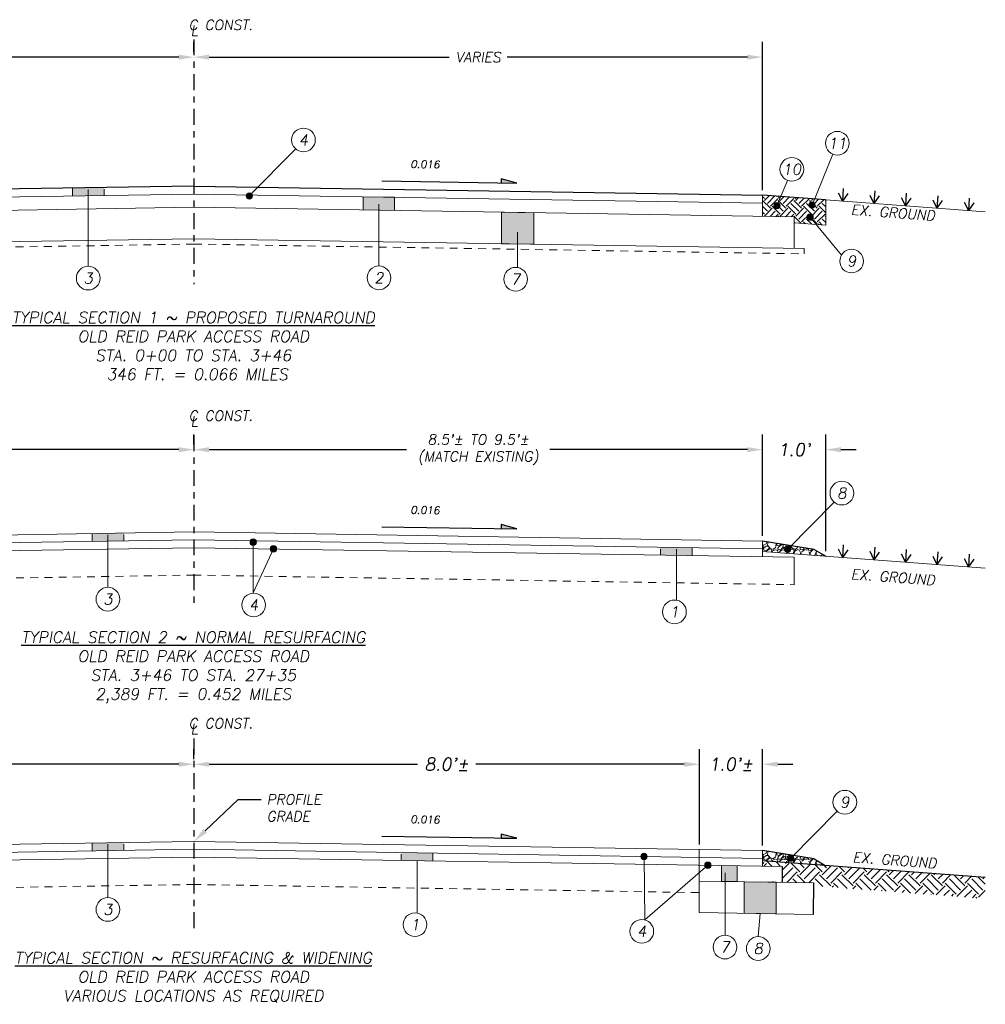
# Model space of a CAD drawing. Header units: feet. Extents: x 1615653 to 1618118, y 708897 to 711917.
# Tile 54 of 183: x 1618038 to 1618053, y 710704 to 710720. Entities that reach past the tile are written whole.
import ezdxf
from ezdxf import colors
from ezdxf.entities.mleader import LeaderData, LeaderLine
from ezdxf.enums import TextEntityAlignment as Align
from ezdxf.math import Vec2, Vec3

# ---------------------------------------------------------------- set-up
doc = ezdxf.new("R2010")
doc.units = ezdxf.units.FT
doc.header["$LTSCALE"] = 20
doc.header["$MEASUREMENT"] = 0
for name, pattern in [('CENTER', [2, 1.25, -0.25, 0.25, -0.25]), ('DASHED2', [0.375, 0.25, -0.125]), ('DGN Style 3', [1.792565, 1.280403, -0.512161])]:
    doc.linetypes.add(name, pattern=pattern)
for name, color, linetype, lineweight in [('_Hatch', 9, 'Continuous', 5), ('Level 11', 7, 'Continuous', 0), ('Level 20', 7, 'Continuous', 0), ('Level 21', 7, 'Continuous', 0), ('Level 40', 7, 'Continuous', 0), ('Level 59', 7, 'Continuous', 0), ('Level 7', 7, 'Continuous', 0)]:
    doc.layers.add(name, color=color, linetype=linetype, lineweight=lineweight)
doc.layers.add('C-ROAD', color=4, linetype='Continuous')
doc.layers.add('TEXT', color=1, linetype='Continuous')
doc.styles.add('DIM-1', font='romans.shx', dxfattribs={"oblique": 10, "height": 0.2})
doc.styles.add('ROMAND', font='romand.shx', dxfattribs={"oblique": 10, "height": 0.12})
doc.styles.add('ROMANS', font='romans')
doc.styles.get("Standard").update_dxf_attribs({"font": 'simplex.shx'})
doc.dimstyles.get("Standard").update_dxf_attribs({"dimtxt": 0.18, "dimasz": 0.18, "dimexe": 0.18, "dimexo": 0.0625, "dimgap": 0.09, "dimtad": 0, "dimtih": 1, "dimtoh": 1, "dimdec": 4, "dimzin": 0, "dimdsep": 46, "dimtxsty": 'Standard', "dimcen": 0.09, "dimadec": 0, "dimazin": 0, "dimtfac": 1, "dimtdec": 4, "dimtofl": 0, "dimtmove": 0, "dimatfit": 3, "dimfxl": 1, "dimtolj": 1, "dimtzin": 0, "dimarcsym": 0})

# ---------------------------------------------------------------- blocks, each defined once
blk = doc.blocks.new('*D93')
at = {"layer": 'Defpoints', "color": 0, "transparency": 16777216}
for p in [(1618040.802, 710719.029), (1618049.802, 710719.029), (1618049.802, 710716.843)]:
    blk.add_point(p, dxfattribs=at)
at = {"layer": 'TEXT', "color": 0, "lineweight": -2, "transparency": 16777216}
for p, q in [((1618040.802, 710719.109), (1618040.802, 710719.269)), ((1618049.802, 710716.923), (1618049.802, 710719.269)), ((1618041.042, 710719.029), (1618044.843, 710719.029)), ((1618049.562, 710719.029), (1618045.761, 710719.029))]:
    blk.add_line(p, q, dxfattribs=at)
at = {"layer": 'TEXT', "color": 0, "transparency": 16777216}
for points in [[(1618041.042, 710719.069), (1618041.042, 710718.989), (1618040.802, 710719.029)], [(1618049.562, 710719.069), (1618049.562, 710718.989), (1618049.802, 710719.029)]]:
    blk.add_solid(points, dxfattribs=at)
at = {"layer": 'TEXT', "color": 0, "transparency": 16777216, "insert": (1618045.302, 710719.029), "char_height": 0.2, "attachment_point": 5, "style": 'DIM-1'}
blk.add_mtext('\\A1;{\\H0.8x;VARIES}', dxfattribs=at)
blk = doc.blocks.new('*D94')
at = {"layer": 'Defpoints', "color": 0, "transparency": 16777216}
for p in [(1618031.802, 710719.029), (1618040.802, 710719.029), (1618031.802, 710716.843)]:
    blk.add_point(p, dxfattribs=at)
at = {"layer": 'TEXT', "color": 0, "lineweight": -2, "transparency": 16777216}
for p, q in [((1618031.802, 710716.923), (1618031.802, 710719.269)), ((1618040.802, 710719.109), (1618040.802, 710719.269)), ((1618032.042, 710719.029), (1618035.843, 710719.029)), ((1618040.562, 710719.029), (1618036.761, 710719.029))]:
    blk.add_line(p, q, dxfattribs=at)
at = {"layer": 'TEXT', "color": 0, "transparency": 16777216}
for points in [[(1618032.042, 710719.069), (1618032.042, 710718.989), (1618031.802, 710719.029)], [(1618040.562, 710719.069), (1618040.562, 710718.989), (1618040.802, 710719.029)]]:
    blk.add_solid(points, dxfattribs=at)
at = {"layer": 'TEXT', "color": 0, "transparency": 16777216, "insert": (1618036.302, 710719.029), "char_height": 0.2, "width": 3.37244, "attachment_point": 5, "style": 'DIM-1'}
blk.add_mtext('\\A1;{\\H0.8x;VARIES}', dxfattribs=at)
blk = doc.blocks.new('*D131')
at = {"layer": 'Defpoints', "color": 0, "transparency": 16777216}
for p in [(1618040.802, 710707.836), (1618048.802, 710707.836), (1618048.802, 710706.488)]:
    blk.add_point(p, dxfattribs=at)
at = {"layer": 'TEXT', "color": 0, "lineweight": -2, "transparency": 16777216}
for p, q in [((1618040.802, 710707.916), (1618040.802, 710708.076)), ((1618048.802, 710706.568), (1618048.802, 710708.076)), ((1618041.042, 710707.836), (1618044.339, 710707.836)), ((1618048.562, 710707.836), (1618045.264, 710707.836))]:
    blk.add_line(p, q, dxfattribs=at)
at = {"layer": 'TEXT', "color": 0, "transparency": 16777216}
for points in [[(1618041.042, 710707.876), (1618041.042, 710707.796), (1618040.802, 710707.836)], [(1618048.562, 710707.876), (1618048.562, 710707.796), (1618048.802, 710707.836)]]:
    blk.add_solid(points, dxfattribs=at)
at = {"layer": 'TEXT', "color": 0, "transparency": 16777216, "insert": (1618044.802, 710707.836), "char_height": 0.2, "attachment_point": 5, "style": 'DIM-1'}
blk.add_mtext("\\A1;8.0'±", dxfattribs=at)
blk = doc.blocks.new('*D132')
at = {"layer": 'Defpoints', "color": 0, "transparency": 16777216}
for p in [(1618048.802, 710707.836), (1618049.802, 710707.836), (1618049.802, 710706.472)]:
    blk.add_point(p, dxfattribs=at)
at = {"layer": 'TEXT', "color": 0, "lineweight": -2, "transparency": 16777216}
for p, q in [((1618048.802, 710707.916), (1618048.802, 710708.076)), ((1618049.802, 710706.552), (1618049.802, 710708.076)), ((1618048.562, 710707.836), (1618048.322, 710707.836)), ((1618050.042, 710707.836), (1618050.282, 710707.836))]:
    blk.add_line(p, q, dxfattribs=at)
at = {"layer": 'TEXT', "color": 0, "transparency": 16777216}
for points in [[(1618048.562, 710707.876), (1618048.562, 710707.796), (1618048.802, 710707.836)], [(1618050.042, 710707.876), (1618050.042, 710707.796), (1618049.802, 710707.836)]]:
    blk.add_solid(points, dxfattribs=at)
at = {"layer": 'TEXT', "color": 0, "transparency": 16777216, "insert": (1618049.302, 710707.836), "char_height": 0.2, "attachment_point": 5, "style": 'DIM-1'}
blk.add_mtext("\\A1;1.0'±", dxfattribs=at)
blk = doc.blocks.new('*D133')
at = {"layer": 'Defpoints', "color": 0, "transparency": 16777216}
for p in [(1618032.802, 710707.836), (1618040.802, 710707.836), (1618032.802, 710706.488)]:
    blk.add_point(p, dxfattribs=at)
at = {"layer": 'TEXT', "color": 0, "lineweight": -2, "transparency": 16777216}
for p, q in [((1618032.802, 710706.568), (1618032.802, 710708.076)), ((1618040.802, 710707.916), (1618040.802, 710708.076)), ((1618033.042, 710707.836), (1618036.339, 710707.836)), ((1618040.562, 710707.836), (1618037.264, 710707.836))]:
    blk.add_line(p, q, dxfattribs=at)
at = {"layer": 'TEXT', "color": 0, "transparency": 16777216}
for points in [[(1618033.042, 710707.876), (1618033.042, 710707.796), (1618032.802, 710707.836)], [(1618040.562, 710707.876), (1618040.562, 710707.796), (1618040.802, 710707.836)]]:
    blk.add_solid(points, dxfattribs=at)
at = {"layer": 'TEXT', "color": 0, "transparency": 16777216, "insert": (1618036.802, 710707.836), "char_height": 0.2, "attachment_point": 5, "style": 'DIM-1'}
blk.add_mtext("\\A1;8.0'±", dxfattribs=at)
blk = doc.blocks.new('*D138')
at = {"layer": 'Defpoints', "color": 0, "transparency": 16777216}
for p in [(1618050.802, 710712.816), (1618049.802, 710711.37), (1618050.802, 710711.128)]:
    blk.add_point(p, dxfattribs=at)
at = {"layer": 'TEXT', "color": 0, "lineweight": -2, "transparency": 16777216}
for p, q in [((1618049.802, 710711.45), (1618049.802, 710713.056)), ((1618050.802, 710711.208), (1618050.802, 710713.056)), ((1618049.562, 710712.816), (1618049.322, 710712.816)), ((1618051.042, 710712.816), (1618051.282, 710712.816))]:
    blk.add_line(p, q, dxfattribs=at)
at = {"layer": 'TEXT', "color": 0, "transparency": 16777216}
for points in [[(1618049.562, 710712.856), (1618049.562, 710712.776), (1618049.802, 710712.816)], [(1618051.042, 710712.856), (1618051.042, 710712.776), (1618050.802, 710712.816)]]:
    blk.add_solid(points, dxfattribs=at)
at = {"layer": 'TEXT', "color": 0, "transparency": 16777216, "insert": (1618050.302, 710712.816), "char_height": 0.2, "attachment_point": 5, "style": 'DIM-1'}
blk.add_mtext("\\A1;1.0'", dxfattribs=at)
blk = doc.blocks.new('*D140')
at = {"layer": 'Defpoints', "color": 0, "transparency": 16777216}
for p in [(1618040.802, 710712.816), (1618049.802, 710712.816), (1618049.802, 710711.37)]:
    blk.add_point(p, dxfattribs=at)
at = {"layer": 'TEXT', "color": 0, "lineweight": -2, "transparency": 16777216}
for p, q in [((1618040.802, 710712.896), (1618040.802, 710713.056)), ((1618049.802, 710711.45), (1618049.802, 710713.056)), ((1618041.042, 710712.816), (1618044.167, 710712.816)), ((1618049.562, 710712.816), (1618046.436, 710712.816))]:
    blk.add_line(p, q, dxfattribs=at)
at = {"layer": 'TEXT', "color": 0, "transparency": 16777216}
for points in [[(1618041.042, 710712.856), (1618041.042, 710712.776), (1618040.802, 710712.816)], [(1618049.562, 710712.856), (1618049.562, 710712.776), (1618049.802, 710712.816)]]:
    blk.add_solid(points, dxfattribs=at)
at = {"layer": 'TEXT', "color": 0, "transparency": 16777216, "insert": (1618045.302, 710712.816), "char_height": 0.2, "width": 3.37244, "attachment_point": 5, "style": 'DIM-1'}
blk.add_mtext("\\A1;{\\H0.8x;8.5'± TO 9.5'±\\P(MATCH EXISTING)}", dxfattribs=at)
blk = doc.blocks.new('*D142')
at = {"layer": 'Defpoints', "color": 0, "transparency": 16777216}
for p in [(1618031.802, 710712.816), (1618040.802, 710712.816), (1618031.802, 710711.37)]:
    blk.add_point(p, dxfattribs=at)
at = {"layer": 'TEXT', "color": 0, "lineweight": -2, "transparency": 16777216}
for p, q in [((1618031.802, 710711.45), (1618031.802, 710713.056)), ((1618040.802, 710712.896), (1618040.802, 710713.056)), ((1618032.042, 710712.816), (1618035.167, 710712.816)), ((1618040.562, 710712.816), (1618037.436, 710712.816))]:
    blk.add_line(p, q, dxfattribs=at)
at = {"layer": 'TEXT', "color": 0, "transparency": 16777216}
for points in [[(1618032.042, 710712.856), (1618032.042, 710712.776), (1618031.802, 710712.816)], [(1618040.562, 710712.856), (1618040.562, 710712.776), (1618040.802, 710712.816)]]:
    blk.add_solid(points, dxfattribs=at)
at = {"layer": 'TEXT', "color": 0, "transparency": 16777216, "insert": (1618036.302, 710712.816), "char_height": 0.2, "width": 3.37244, "attachment_point": 5, "style": 'DIM-1'}
blk.add_mtext("\\A1;{\\H0.8x;8.5'± TO 9.5'±\\P(MATCH EXISTING)}", dxfattribs=at)

msp = doc.modelspace()

# ---------------------------------------------------------------- hatches: boundary and pattern name
at = {"layer": '_Hatch'}
h = msp.add_hatch(dxfattribs=at)
h.set_pattern_fill('GRAVEL', color=256, scale=0.25, angle=45)
h.set_pattern_definition([(273.012787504, (-0.049497, -5.961111), (0.17677669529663, -3.00520382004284), [0.033634, -3.32977201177]), (229.969740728, (-0.04773, -5.994699), (1.944543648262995, 2.29809703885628), [0.057717, -5.713981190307]), (177.510447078, (-0.084853, -6.038893), (3.71231060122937, -0.17677669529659), [0.040697, -4.029008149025]), (312.273689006, (-0.109602, -6.15203), (-3.3587572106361, 3.71231060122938), [0.0525595, -5.203389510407]), (337.833654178, (-0.074246, -6.190921), (-3.00520382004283, 1.237436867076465), [0.05153875, -5.102343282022]), (42.273689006, (-0.026517, -6.210366), (-3.71231060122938, -3.3587572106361), [0.0525595, -5.203389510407]), (82.6942404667, (0.012374, -6.175011), (-0.530330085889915, -4.065863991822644), [0.06950725, -6.88121213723]), (117.2553283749, (0.021213, -6.106068), (-2.65165042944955, 5.126524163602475), [0.065622, -6.496580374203]), (166.429565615, (-0.008839, -6.047732), (-3.712310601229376, 0.88388347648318), [0.0527375, -5.221018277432]), (220.236358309, (-0.060104, -6.035357), (2.12132034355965, 1.76776695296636), [0.060208, -2.950190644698]), (267.397437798, (-0.106066, -6.074248), (-0.176776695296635, -4.065863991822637), [0.077862, -7.7083437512]), (183.814074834, (0.067175, -5.978789), (-2.2980970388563, -0.17677669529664), [0.02657525, -2.630961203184]), (216.46923439, (0.040659, -5.980556), (2.65165042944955, 1.94454364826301), [0.05055925, -5.00537785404]), (270, (0, -6.0106), (0.176776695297, -0.176776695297), [0.03535525, -0.318198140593]), (248.198590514, (-0.033588, -6.00177), (0.5303300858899, 1.23743686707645), [0.0190395, -1.884903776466]), (336.801409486, (-0.04066, -6.019447), (-0.7071067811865, 0.3535533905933), [0.02692575, -1.319365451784]), (75.963756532, (-0.01591, -6.030054), (0.1767766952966, 0.8838834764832), [0.04373225, -1.41400572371]), (206.565051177, (-0.0053, -5.98763), (0.53033008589, 0.1767766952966), [0.03162275, -0.758946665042]), (61.389540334, (-0.143189, -6.121978), (1.23743686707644, 2.29809703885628), [0.0443, -4.385711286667]), (115.3461759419, (-0.121976, -6.083087), (1.23743686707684, -2.65165042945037), [0.03716525, -3.67935193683]), (338.198590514, (-0.04066, -5.952272), (-1.23743686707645, 0.5303300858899), [0.03807875, -1.865864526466]), (28.610459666, (-0.005303, -5.966414), (-2.29809703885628, -1.23743686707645), [0.0443, -4.385711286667]), (24.44395478, (-0.033588, -6.23158), (-1.23743686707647, -0.5303300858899), [0.04272, -2.09328093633]), (339.775140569, (0.005303, -6.213902), (-2.8284271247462, 1.06066017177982), [0.0357945, -3.54366076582]), (111.8014094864, (0.137886, -6.12728), (-0.5303300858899, 1.23743686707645), [0.03807875, -1.865864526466]), (62.3540246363, (0.123744, -6.091926), (-1.59099025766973, -3.00520382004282), [0.04190775, -4.14885590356]), (114.4439547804, (0.051265, -6.213902), (0.5303300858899, -1.23743686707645), [0.02136, -2.11464093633]), (146.309932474, (0.12728, -6.13789), (-0.8838834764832, 0.5303300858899), [0.0127475, -1.262007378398]), (210.963756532, (0.11667, -6.130817), (0.7071067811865, 0.3535533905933), [0.05153875, -0.979237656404]), (231.009005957, (0.072478, -6.157333), (1.59099025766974, 1.94454364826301), [0.0477625, -4.728480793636]), (348.690067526, (0, -6.045964), (-0.53033008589, 0.1767766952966), [0.0360555, -0.865332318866]), (38.157226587, (0.035355, -6.053035), (3.358757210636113, 2.651650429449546), [0.0629485, -6.231890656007]), (105.9453959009, (0.084853, -6.014144), (0.5303300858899, -1.944543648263), [0.025739, -2.548168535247]), (135, (0.07778, -5.9894), (-0.353553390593, 3e-17), [0.015, -0.235]), (165.256437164, (0.06364, -6.155565), (1.944543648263, -0.53033008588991), [0.034731, -3.438379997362]), (93.0127875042, (0.030052, -6.146727), (-0.17677669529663, 3.00520382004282), [0.067268, -3.29613801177]), (45, (0.02652, -6.07955), (0, 0.353553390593), [0.065, -0.185]), (10.304846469, (0.072478, -6.03359), (3.00520382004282, 0.53033008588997), [0.0395285, -3.91331857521]), (299.054604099, (0.11137, -6.02652), (0.5303300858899, -0.8838834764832), [0.0364005, -1.78362697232]), (252.645975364, (0.129047, -6.058338), (-1.590990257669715, -5.12652416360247), [0.05926625, -5.867368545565]), (220.42607874, (0.111369, -6.114907), (-2.47487373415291, -2.121320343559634), [0.06269975, -6.207268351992])])
h.paths.add_polyline_path([(1618050.61793, 710711.23543), (1618049.80158, 710711.36967), (1618049.80158, 710711.20307), (1618050.80158, 710711.12846)])
h = msp.add_hatch(dxfattribs=at)
h.set_pattern_fill('GRAVEL', color=256, scale=0.25, angle=45)
h.set_pattern_definition([(273.012787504, (-0.049497, -10.858701), (0.17677669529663, -3.00520382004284), [0.033634, -3.32977201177]), (229.969740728, (-0.04773, -10.892289), (1.944543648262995, 2.29809703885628), [0.057717, -5.713981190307]), (177.510447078, (-0.084853, -10.936483), (3.71231060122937, -0.17677669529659), [0.040697, -4.029008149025]), (312.273689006, (-0.109602, -11.04962), (-3.3587572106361, 3.71231060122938), [0.0525595, -5.203389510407]), (337.833654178, (-0.074246, -11.088511), (-3.00520382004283, 1.237436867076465), [0.05153875, -5.102343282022]), (42.273689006, (-0.026517, -11.107956), (-3.71231060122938, -3.3587572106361), [0.0525595, -5.203389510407]), (82.6942404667, (0.012374, -11.072601), (-0.530330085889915, -4.065863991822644), [0.06950725, -6.88121213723]), (117.2553283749, (0.021213, -11.003658), (-2.65165042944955, 5.126524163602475), [0.065622, -6.496580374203]), (166.429565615, (-0.008839, -10.945322), (-3.712310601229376, 0.88388347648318), [0.0527375, -5.221018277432]), (220.236358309, (-0.060104, -10.932947), (2.12132034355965, 1.76776695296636), [0.060208, -2.950190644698]), (267.397437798, (-0.106066, -10.971838), (-0.176776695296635, -4.065863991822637), [0.077862, -7.7083437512]), (183.814074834, (0.067175, -10.876379), (-2.2980970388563, -0.17677669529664), [0.02657525, -2.630961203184]), (216.46923439, (0.040659, -10.878146), (2.65165042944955, 1.94454364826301), [0.05055925, -5.00537785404]), (270, (1e-09, -10.9082), (0.176776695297, -0.176776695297), [0.03535525, -0.318198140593]), (248.198590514, (-0.033588, -10.89936), (0.5303300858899, 1.23743686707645), [0.0190395, -1.884903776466]), (336.801409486, (-0.04066, -10.917037), (-0.7071067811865, 0.3535533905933), [0.02692575, -1.319365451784]), (75.963756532, (-0.01591, -10.927644), (0.1767766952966, 0.8838834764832), [0.04373225, -1.41400572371]), (206.565051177, (-0.0053, -10.88522), (0.53033008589, 0.1767766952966), [0.03162275, -0.758946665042]), (61.389540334, (-0.143189, -11.019568), (1.23743686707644, 2.29809703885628), [0.0443, -4.385711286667]), (115.3461759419, (-0.121976, -10.980677), (1.23743686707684, -2.65165042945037), [0.03716525, -3.67935193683]), (338.198590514, (-0.04066, -10.849862), (-1.23743686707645, 0.5303300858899), [0.03807875, -1.865864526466]), (28.610459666, (-0.005303, -10.864004), (-2.29809703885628, -1.23743686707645), [0.0443, -4.385711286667]), (24.44395478, (-0.033588, -11.12917), (-1.23743686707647, -0.5303300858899), [0.04272, -2.09328093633]), (339.775140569, (0.005303, -11.111492), (-2.8284271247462, 1.06066017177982), [0.0357945, -3.54366076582]), (111.8014094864, (0.137886, -11.02487), (-0.5303300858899, 1.23743686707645), [0.03807875, -1.865864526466]), (62.3540246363, (0.123744, -10.989516), (-1.59099025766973, -3.00520382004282), [0.04190775, -4.14885590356]), (114.4439547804, (0.051265, -11.111492), (0.5303300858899, -1.23743686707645), [0.02136, -2.11464093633]), (146.309932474, (0.12728, -11.03548), (-0.8838834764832, 0.5303300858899), [0.0127475, -1.262007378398]), (210.963756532, (0.11667, -11.028407), (0.7071067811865, 0.3535533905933), [0.05153875, -0.979237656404]), (231.009005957, (0.072478, -11.054923), (1.59099025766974, 1.94454364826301), [0.0477625, -4.728480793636]), (348.690067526, (1e-09, -10.943554), (-0.53033008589, 0.1767766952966), [0.0360555, -0.865332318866]), (38.157226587, (0.035355, -10.950625), (3.358757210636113, 2.651650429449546), [0.0629485, -6.231890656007]), (105.9453959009, (0.084853, -10.911734), (0.5303300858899, -1.944543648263), [0.025739, -2.548168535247]), (135, (0.07778, -10.88699), (-0.353553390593, 3e-17), [0.015, -0.235]), (165.256437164, (0.06364, -11.053155), (1.944543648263, -0.53033008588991), [0.034731, -3.438379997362]), (93.0127875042, (0.030052, -11.044317), (-0.17677669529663, 3.00520382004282), [0.067268, -3.29613801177]), (45, (0.02652, -10.97714), (0, 0.353553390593), [0.065, -0.185]), (10.304846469, (0.072478, -10.93118), (3.00520382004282, 0.53033008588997), [0.0395285, -3.91331857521]), (299.054604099, (0.11137, -10.92411), (0.5303300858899, -0.8838834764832), [0.0364005, -1.78362697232]), (252.645975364, (0.129047, -10.955928), (-1.590990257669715, -5.12652416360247), [0.05926625, -5.867368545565]), (220.42607874, (0.111369, -11.012497), (-2.47487373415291, -2.121320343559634), [0.06269975, -6.207268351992])])
h.paths.add_polyline_path([(1618050.61793, 710706.33784), (1618049.80158, 710706.47208), (1618049.80158, 710706.30548), (1618050.80158, 710706.23087)])
at = {"layer": 'C-ROAD'}
h = msp.add_hatch(dxfattribs=at)
h.set_pattern_fill('EARTH', color=9, scale=0.7, angle=45)
h.paths.add_polyline_path([(1618049.80158, 710716.84262), (1618050.80158, 710716.76802), (1618050.80158, 710716.36802), (1618050.30158, 710716.40532), (1618050.30158, 710716.50125), (1618049.80158, 710716.50925)])
h = msp.add_hatch(dxfattribs=at)
h.set_pattern_fill('EARTH', color=9, angle=45)
h.paths.add_polyline_path([(1618049.80158, 710706.30548), (1618049.80158, 710706.22204), (1618050.115, 710706.21703), (1618050.111, 710705.96709), (1618050.61094, 710705.95909), (1618050.61018, 710705.91175), (1618053.32853, 710705.70895), (1618053.32853, 710706.04235)])
at = {"layer": 'Level 11', "linetype": 'DGN Style 3', "lineweight": -3}
h = msp.add_hatch(color=1, dxfattribs=at)
h.dxf.hatch_style = 2
h.paths.add_polyline_path([(1618045.91473, 710717.03551), (1618045.66579, 710717.10189), (1618045.66482, 710717.03941)])
h = msp.add_hatch(color=1, dxfattribs=at)
h.dxf.hatch_style = 2
h.paths.add_polyline_path([(1618045.91473, 710711.56255), (1618045.66579, 710711.62893), (1618045.66482, 710711.56645)])
h = msp.add_hatch(color=1, dxfattribs=at)
h.dxf.hatch_style = 2
h.paths.add_polyline_path([(1618045.91473, 710706.66496), (1618045.66579, 710706.73134), (1618045.66482, 710706.66886)])
at = {"layer": 'Level 21'}
h = msp.add_hatch(color=256, dxfattribs=at)
h.dxf.hatch_style = 1
h.paths.add_polyline_path([(1618039.37928, 710716.96387), (1618038.87928, 710716.95587), (1618038.87928, 710716.8892), (1618039.37928, 710716.8972)])
h.paths.add_polyline_path([(1618039.37928, 710716.8972), (1618038.87928, 710716.8892), (1618038.87928, 710716.83086), (1618039.37928, 710716.83886)])
h = msp.add_hatch(color=256, dxfattribs=at)
h.dxf.hatch_style = 1
h.paths.add_polyline_path([(1618043.97773, 710716.8108), (1618043.48258, 710716.81872), (1618043.48258, 710716.61036), (1618043.97773, 710716.60244)])
h = msp.add_hatch(color=256, dxfattribs=at)
h.dxf.hatch_style = 1
h.paths.add_polyline_path([(1618045.67053, 710716.57535), (1618046.17949, 710716.56721), (1618046.17949, 710716.06721), (1618045.67053, 710716.07535)])
h = msp.add_hatch(color=256, dxfattribs=at)
h.dxf.hatch_style = 1
h.paths.add_polyline_path([(1618039.69148, 710711.49591), (1618039.19148, 710711.48791), (1618039.19148, 710711.42124), (1618039.69148, 710711.42924)])
h.paths.add_polyline_path([(1618039.69148, 710711.42924), (1618039.19148, 710711.42124), (1618039.19148, 710711.36289), (1618039.69148, 710711.37089)])
h = msp.add_hatch(color=256, dxfattribs=at)
h.dxf.hatch_style = 1
h.paths.add_polyline_path([(1618048.18936, 710711.27045), (1618048.68936, 710711.26245), (1618048.68936, 710711.19577), (1618048.18936, 710711.20377)])
h.paths.add_polyline_path([(1618048.18936, 710711.20377), (1618048.68936, 710711.19577), (1618048.68936, 710711.13743), (1618048.18936, 710711.14543)])
h = msp.add_hatch(color=256, dxfattribs=at)
h.dxf.hatch_style = 1
h.paths.add_polyline_path([(1618039.69148, 710706.59832), (1618039.19148, 710706.59032), (1618039.19148, 710706.52365), (1618039.69148, 710706.53165)])
h.paths.add_polyline_path([(1618039.69148, 710706.53165), (1618039.19148, 710706.52365), (1618039.19148, 710706.4653), (1618039.69148, 710706.4733)])
h = msp.add_hatch(color=256, dxfattribs=at)
h.dxf.hatch_style = 1
h.paths.add_polyline_path([(1618044.0826, 710706.43701), (1618044.5826, 710706.42901), (1618044.5826, 710706.36234), (1618044.0826, 710706.37034)])
h.paths.add_polyline_path([(1618044.0826, 710706.37034), (1618044.5826, 710706.36234), (1618044.5826, 710706.304), (1618044.0826, 710706.312)])
h = msp.add_hatch(color=256, dxfattribs=at)
h.dxf.hatch_style = 1
h.paths.add_polyline_path([(1618049.40125, 710705.97842), (1618049.40125, 710706.22845), (1618049.15125, 710706.23245), (1618049.15125, 710705.98242)])
h = msp.add_hatch(color=256, dxfattribs=at)
h.dxf.hatch_style = 1
h.paths.add_polyline_path([(1618049.51132, 710705.97665), (1618050.02028, 710705.96851), (1618050.02028, 710705.46851), (1618049.51132, 710705.47665)])
at = {"layer": 'Level 40', "linetype": 'Continuous', "lineweight": 13}
h = msp.add_hatch(color=7, dxfattribs=at)
h.dxf.hatch_style = 2
edge = h.paths.add_edge_path()
edge.add_arc((1618041.67759, 710716.83193), 0.04999, 0, 360)
h = msp.add_hatch(color=7, dxfattribs=at)
h.dxf.hatch_style = 2
edge = h.paths.add_edge_path()
edge.add_arc((1618050.03025, 710716.67674), 0.04999, 0, 360)
h = msp.add_hatch(color=7, dxfattribs=at)
h.dxf.hatch_style = 2
edge = h.paths.add_edge_path()
edge.add_arc((1618050.58537, 710716.68776), 0.04999, 0, 360)
h = msp.add_hatch(color=7, dxfattribs=at)
h.dxf.hatch_style = 2
edge = h.paths.add_edge_path()
edge.add_arc((1618050.55614, 710716.4965), 0.04999, 0, 360)
h = msp.add_hatch(color=7, dxfattribs=at)
h.dxf.hatch_style = 2
edge = h.paths.add_edge_path()
edge.add_arc((1618041.73986, 710711.35202), 0.04999, 0, 360)
h = msp.add_hatch(color=7, dxfattribs=at)
h.dxf.hatch_style = 2
edge = h.paths.add_edge_path()
edge.add_arc((1618042.06021, 710711.24547), 0.04999, 0, 360)
h = msp.add_hatch(color=7, dxfattribs=at)
h.dxf.hatch_style = 2
edge = h.paths.add_edge_path()
edge.add_arc((1618050.20073, 710711.24137), 0.04999, 0, 360)
h = msp.add_hatch(color=7, dxfattribs=at)
h.dxf.hatch_style = 2
edge = h.paths.add_edge_path()
edge.add_arc((1618047.92715, 710706.37706), 0.04999, 0, 360)
h = msp.add_hatch(color=7, dxfattribs=at)
h.dxf.hatch_style = 2
edge = h.paths.add_edge_path()
edge.add_arc((1618050.24779, 710706.34963), 0.04999, 0, 360)
h = msp.add_hatch(color=7, dxfattribs=at)
h.dxf.hatch_style = 2
edge = h.paths.add_edge_path()
edge.add_arc((1618048.93611, 710706.23875), 0.04999, 0, 360)

# ---------------------------------------------------------------- linework, layer by layer
for p, q in [((1618050.115, 710706.21703), (1618050.111, 710705.96709)), ((1618050.61094, 710705.95909), (1618050.60294, 710705.45922))]:
    msp.add_line(p, q)
at = {"layer": 'C-ROAD', "color": 9}
for p, q in [((1618051.00103, 710716.88341), (1618051.06615, 710716.74828)), ((1618051.08103, 710716.94773), (1618051.06615, 710716.74828)), ((1618051.15061, 710716.87225), (1618051.06615, 710716.74828)), ((1618051.49964, 710716.84621), (1618051.56477, 710716.71108)), ((1618051.57965, 710716.91053), (1618051.56477, 710716.71108)), ((1618051.64922, 710716.83505), (1618051.56477, 710716.71108)), ((1618052.07826, 710716.87333), (1618052.06338, 710716.67389)), ((1618052.57688, 710716.83613), (1618052.562, 710716.63669)), ((1618051.99825, 710716.80901), (1618052.06338, 710716.67389)), ((1618052.14784, 710716.79785), (1618052.06338, 710716.67389)), ((1618052.49687, 710716.77181), (1618052.562, 710716.63669)), ((1618052.64645, 710716.76065), (1618052.562, 710716.63669)), ((1618052.99548, 710716.73461), (1618053.06061, 710716.59949)), ((1618053.07549, 710716.79894), (1618053.06061, 710716.59949)), ((1618053.14507, 710716.72345), (1618053.06061, 710716.59949)), ((1618051.00103, 710711.24385), (1618051.06615, 710711.10872)), ((1618051.08103, 710711.30817), (1618051.06615, 710711.10872)), ((1618051.15061, 710711.23269), (1618051.06615, 710711.10872)), ((1618051.57965, 710711.27097), (1618051.56477, 710711.07153)), ((1618052.07826, 710711.23377), (1618052.06338, 710711.03433)), ((1618051.49964, 710711.20665), (1618051.56477, 710711.07153)), ((1618051.64922, 710711.19549), (1618051.56477, 710711.07153)), ((1618051.99825, 710711.16945), (1618052.06338, 710711.03433)), ((1618052.14784, 710711.15829), (1618052.06338, 710711.03433)), ((1618052.49687, 710711.13225), (1618052.562, 710710.99713)), ((1618052.57688, 710711.19657), (1618052.562, 710710.99713)), ((1618052.64645, 710711.12109), (1618052.562, 710710.99713)), ((1618052.99548, 710711.09505), (1618053.06061, 710710.95993)), ((1618053.07549, 710711.15938), (1618053.06061, 710710.95993)), ((1618053.14507, 710711.08389), (1618053.06061, 710710.95993))]:
    msp.add_line(p, q, dxfattribs=at)
at = {"layer": 'Level 11', "color": 1, "linetype": 'DGN Style 3', "lineweight": -3}
for p, q in [((1618045.66579, 710717.10189), (1618045.66482, 710717.03941)), ((1618045.66482, 710717.03941), (1618045.91473, 710717.03551)), ((1618045.91473, 710717.03551), (1618045.66579, 710717.10189)), ((1618045.66579, 710711.62893), (1618045.66482, 710711.56645)), ((1618045.66482, 710711.56645), (1618045.91473, 710711.56255)), ((1618045.91473, 710711.56255), (1618045.66579, 710711.62893)), ((1618045.66579, 710706.73134), (1618045.66482, 710706.66886)), ((1618045.91473, 710706.66496), (1618045.66579, 710706.73134)), ((1618045.66482, 710706.66886), (1618045.91473, 710706.66496))]:
    msp.add_line(p, q, dxfattribs=at)
at = {"layer": 'Level 20', "linetype": 'CENTER', "lineweight": -3, "ltscale": 0.01}
for p, q in [((1618040.80158, 710719.30844), (1618040.80158, 710715.43459)), ((1618040.80158, 710713.04327), (1618040.80158, 710710.30279)), ((1618040.80158, 710708.24254), (1618040.80158, 710705.16089))]:
    msp.add_line(p, q, dxfattribs=at)
at = {"layer": 'Level 21', "color": 7, "linetype": 'Continuous', "lineweight": 13}
for p, q in [((1618042.41317, 710717.57527), (1618041.67759, 710716.83193)), ((1618050.91478, 710717.49229), (1618050.58537, 710716.68776)), ((1618050.19496, 710717.079), (1618050.03025, 710716.67674)), ((1618040.80118, 710716.86161), (1618031.80158, 710716.71761)), ((1618038.87928, 710716.83086), (1618038.87928, 710716.95587)), ((1618039.12784, 710716.83484), (1618039.12784, 710716.93485)), ((1618039.12784, 710715.71868), (1618039.12784, 710716.8656)), ((1618039.37928, 710716.83886), (1618039.37928, 710716.93887)), ((1618040.80198, 710716.86161), (1618049.80158, 710716.71761)), ((1618049.80158, 710716.50925), (1618049.80158, 710716.84262)), ((1618043.73016, 710715.72321), (1618043.73016, 710716.69983)), ((1618053.32853, 710716.5795), (1618050.80158, 710716.76802)), ((1618050.80158, 710716.36802), (1618050.80158, 710716.76802)), ((1618040.80451, 710716.6533), (1618031.30158, 710716.50125)), ((1618040.79865, 710716.6533), (1618050.30158, 710716.50125)), ((1618050.30158, 710716.00125), (1618050.30158, 710716.50125)), ((1618050.80158, 710716.36802), (1618050.30158, 710716.40532)), ((1618051.04991, 710715.89527), (1618050.55613, 710716.4965)), ((1618045.92501, 710715.70616), (1618045.92501, 710716.25861)), ((1618040.80158, 710716.15326), (1618031.14158, 710715.99869)), ((1618040.80158, 710716.15326), (1618050.46158, 710715.99869)), ((1618050.46158, 710715.91536), (1618050.46158, 710715.99869)), ((1618050.93631, 710711.9847), (1618050.20073, 710711.24136)), ((1618040.79918, 710711.51363), (1618031.80158, 710711.36966)), ((1618040.80118, 710711.38865), (1618031.80158, 710711.24465)), ((1618039.19148, 710711.36289), (1618039.19148, 710711.48791)), ((1618039.44004, 710711.36687), (1618039.44004, 710711.46688)), ((1618039.44004, 710710.63695), (1618039.44004, 710711.42206)), ((1618039.69148, 710711.37089), (1618039.69148, 710711.4709)), ((1618040.80198, 710711.38865), (1618049.80158, 710711.24465)), ((1618040.80398, 710711.51363), (1618049.80158, 710711.36966)), ((1618040.80318, 710711.26367), (1618031.30158, 710711.11163)), ((1618040.79998, 710711.26367), (1618050.30158, 710711.11163)), ((1618041.73986, 710710.54907), (1618041.73986, 710711.35202)), ((1618041.73986, 710710.54907), (1618042.06022, 710711.24547)), ((1618048.18936, 710711.14543), (1618048.18936, 710711.24544)), ((1618048.43936, 710710.44013), (1618048.43936, 710711.23822)), ((1618048.68936, 710711.13743), (1618048.68936, 710711.26245)), ((1618049.80158, 710711.11964), (1618049.80158, 710711.36966)), ((1618053.32853, 710710.93994), (1618049.80158, 710711.20307)), ((1618050.30158, 710710.67837), (1618050.30158, 710711.11163)), ((1618050.98337, 710707.09297), (1618050.24779, 710706.34963)), ((1618040.79918, 710706.61604), (1618031.80158, 710706.47207)), ((1618039.19148, 710706.4653), (1618039.19148, 710706.59032)), ((1618039.44004, 710706.46928), (1618039.44004, 710706.56929)), ((1618039.69148, 710706.4733), (1618039.69148, 710706.57331)), ((1618040.80398, 710706.61604), (1618049.80158, 710706.47207)), ((1618040.80118, 710706.49106), (1618031.80158, 710706.34706)), ((1618039.44004, 710705.72507), (1618039.44004, 710706.46928)), ((1618040.80198, 710706.49106), (1618049.80158, 710706.34706)), ((1618044.0826, 710706.312), (1618044.0826, 710706.41201)), ((1618044.5826, 710706.304), (1618044.5826, 710706.42901)), ((1618048.80158, 710705.48804), (1618048.80158, 710706.48808)), ((1618049.80158, 710706.22204), (1618049.80158, 710706.47208)), ((1618040.80318, 710706.36608), (1618031.48816, 710706.21703)), ((1618040.79998, 710706.36608), (1618050.115, 710706.21703)), ((1618044.3326, 710705.48225), (1618044.3326, 710706.3)), ((1618047.93661, 710705.3736), (1618047.92716, 710706.37706)), ((1618047.93661, 710705.3736), (1618048.93611, 710706.23875)), ((1618049.20857, 710705.1298), (1618049.20857, 710706.11492)), ((1618048.80158, 710705.98804), (1618050.61094, 710705.95909)), ((1618048.80158, 710705.48804), (1618050.60294, 710705.45922)), ((1618049.73457, 710705.10733), (1618049.7658, 710705.47258))]:
    msp.add_line(p, q, dxfattribs=at)
at = {"layer": 'Level 21', "color": 3, "linetype": 'DGN Style 3', "lineweight": -3}
for p, q in [((1618040.79918, 710716.98659), (1618031.80158, 710716.84262)), ((1618040.80398, 710716.98659), (1618049.80158, 710716.84262)), ((1618050.80158, 710716.76802), (1618049.80158, 710716.84262))]:
    msp.add_line(p, q, dxfattribs=at)
at = {"layer": 'Level 21', "color": 7, "linetype": 'DASHED2', "lineweight": 13, "ltscale": 0.025}
for p, q in [((1618040.80158, 710716.06993), (1618031.14158, 710715.91536)), ((1618040.80158, 710716.06993), (1618050.46158, 710715.91536)), ((1618040.81011, 710710.8305), (1618031.30158, 710710.67837)), ((1618040.79305, 710710.8305), (1618050.30158, 710710.67837)), ((1618040.81011, 710705.93291), (1618032.80158, 710705.80478)), ((1618040.79305, 710705.93291), (1618048.80158, 710705.80478))]:
    msp.add_line(p, q, dxfattribs=at)
at = {"layer": 'Level 21', "flags": 128}
for points in [[(1618043.97773, 710716.8108), (1618043.48258, 710716.81872), (1618043.48258, 710716.61036), (1618043.97773, 710716.60244), (1618043.97773, 710716.8108)], [(1618045.67053, 710716.57535), (1618046.17949, 710716.56721), (1618046.17949, 710716.06721), (1618045.67053, 710716.07535), (1618045.67053, 710716.57535)], [(1618049.40125, 710705.97842), (1618049.40125, 710706.22845), (1618049.15125, 710706.23245), (1618049.15125, 710705.98242), (1618049.40125, 710705.97842)], [(1618049.51132, 710705.97665), (1618050.02028, 710705.96851), (1618050.02028, 710705.46851), (1618049.51132, 710705.47665), (1618049.51132, 710705.97665)]]:
    msp.add_lwpolyline(points, dxfattribs=at)
at = {"layer": 'Level 40', "color": 7, "linetype": 'Continuous', "lineweight": 13}
for centre, radius in [((1618042.53459, 710717.71814), 0.1875), ((1618050.98582, 710717.66581), 0.1875), ((1618050.266, 710717.25252), 0.1875), ((1618041.67759, 710716.83193), 0.04999), ((1618050.03025, 710716.67674), 0.04999), ((1618050.58537, 710716.68776), 0.04999), ((1618050.55614, 710716.4965), 0.04999), ((1618051.21212, 710715.80123), 0.1875), ((1618039.12784, 710715.53118), 0.1875), ((1618043.73016, 710715.53571), 0.1875), ((1618045.89378, 710715.51424), 0.1875), ((1618051.05773, 710712.12758), 0.1875), ((1618041.73986, 710711.35202), 0.04999), ((1618042.06021, 710711.24547), 0.04999), ((1618050.20073, 710711.24137), 0.04999), ((1618039.44004, 710710.44945), 0.1875), ((1618041.74633, 710710.35783), 0.1875), ((1618048.40812, 710710.2482), 0.1875), ((1618051.10479, 710707.23584), 0.1875), ((1618047.92715, 710706.37706), 0.04999), ((1618050.24779, 710706.34963), 0.04999), ((1618048.93611, 710706.23875), 0.04999), ((1618039.44004, 710705.53757), 0.1875), ((1618044.30136, 710705.29737), 0.1875), ((1618047.89071, 710705.19181), 0.1875), ((1618049.20857, 710704.9423), 0.1875), ((1618049.73457, 710704.91983), 0.1875)]:
    msp.add_circle(centre, radius, dxfattribs=at)
at = {"layer": 'Level 59', "color": 7, "linetype": 'Continuous', "lineweight": -3}
for p, q in [((1618043.77646, 710717.06887), (1618045.91473, 710717.03551)), ((1618043.77646, 710711.59591), (1618045.91473, 710711.56255)), ((1618043.77646, 710706.69832), (1618045.91473, 710706.66496))]:
    msp.add_line(p, q, dxfattribs=at)
at = {"layer": 'Level 59', "color": 1, "linetype": 'Continuous', "lineweight": -3}
for p, q in [((1618045.66579, 710717.10189), (1618045.66482, 710717.03941)), ((1618045.91473, 710717.03551), (1618045.66579, 710717.10189)), ((1618045.66579, 710711.62893), (1618045.66482, 710711.56645)), ((1618045.91473, 710711.56255), (1618045.66579, 710711.62893)), ((1618045.66579, 710706.73134), (1618045.66482, 710706.66886)), ((1618045.91473, 710706.66496), (1618045.66579, 710706.73134))]:
    msp.add_line(p, q, dxfattribs=at)
at = {"layer": 'Level 7', "color": 3, "linetype": 'DGN Style 3', "lineweight": -3}
for p, q in [((1618050.61793, 710711.23543), (1618049.80158, 710711.36967)), ((1618050.61793, 710711.23543), (1618050.80158, 710711.12846)), ((1618050.61793, 710706.33784), (1618049.80158, 710706.47208)), ((1618053.32853, 710706.04235), (1618049.80158, 710706.30548)), ((1618050.61793, 710706.33784), (1618050.80158, 710706.23087)), ((1618049.97546, 710705.96923), (1618049.96141, 710705.97028))]:
    msp.add_line(p, q, dxfattribs=at)

# ---------------------------------------------------------------- texts
at = {"layer": 'Level 40', "color": 7, "linetype": 'Continuous', "lineweight": 13, "style": 'ROMANS', "oblique": 10}
for s, p in [('C CONST. ', (1618040.71816, 710719.61893)), ('L', (1618040.74873, 710719.52836)), ('C CONST. ', (1618040.71816, 710713.43419)), ('L', (1618040.74873, 710713.34362)), ('C CONST. ', (1618040.71816, 710708.56421)), ('L', (1618040.74873, 710708.47364))]:
    msp.add_text(s, height=0.16, dxfattribs=at).set_placement(p, align=Align.TOP_LEFT)
for s, height, p in [('4', 0.17191, (1618042.53459, 710717.71814)), ('11', 0.171915, (1618050.98582, 710717.66581)), ('10', 0.171915, (1618050.266, 710717.25252)), ('9', 0.17191, (1618051.21212, 710715.80123)), ('3', 0.17191, (1618039.12784, 710715.53118)), ('2', 0.17191, (1618043.73016, 710715.53571)), ('7', 0.17191, (1618045.89378, 710715.51424)), ('8', 0.17191, (1618051.05773, 710712.12758)), ('3', 0.17191, (1618039.44004, 710710.44945)), ('4', 0.17191, (1618041.74633, 710710.35783)), ('1', 0.17191, (1618048.40812, 710710.2482)), ('9', 0.17191, (1618051.10479, 710707.23584)), ('3', 0.17191, (1618039.44004, 710705.53757)), ('1', 0.17191, (1618044.30136, 710705.29737)), ('4', 0.17191, (1618047.89071, 710705.19181)), ('7', 0.17191, (1618049.20857, 710704.9423)), ('8', 0.17191, (1618049.73457, 710704.91983))]:
    msp.add_text(s, height=height, dxfattribs=at).set_placement(p, align=Align.MIDDLE_CENTER)
for p in [(1618051.86104, 710716.48789), (1618051.86104, 710710.71814), (1618051.88858, 710706.23723)]:
    msp.add_text('EX. GROUND', height=0.16, rotation=355.708014, dxfattribs=at).set_placement(p, align=Align.CENTER)
at = {"layer": 'Level 59', "color": 7, "linetype": 'Continuous', "lineweight": 13, "style": 'ROMANS', "oblique": 10}
for p in [(1618044.22824, 710717.33602), (1618044.22824, 710711.86306), (1618044.22824, 710706.96547)]:
    msp.add_text('0.016', height=0.12, rotation=359.106186, dxfattribs=at).set_placement(p, align=Align.MIDDLE_LEFT)
at = {"layer": 'TEXT', "char_height": 0.18, "width": 14.483331, "attachment_point": 2, "style": 'ROMAND'}
for s, insert in [('{\\LTYPICAL SECTION 1 ~ PROPOSED TURNAROUND\\Fromans|c0;\\l\\POLD REID PARK ACCESS ROAD\\PSTA. 0+00 TO STA. 3+46\\P 346 FT. = 0.066 MILES}', (1618040.79181, 710714.99812)), ('{\\LTYPICAL SECTION 2 ~ NORMAL RESURFACING\\Fromans|c0;\\l\\POLD REID PARK ACCESS ROAD\\PSTA. 3+46 TO STA. 27+35\\P2,389 FT. = 0.452 MILES}', (1618040.79181, 710709.93656)), ('{\\LTYPICAL SECTION ~ RESURFACING & WIDENING\\Fromans|c0;\\l\\POLD REID PARK ACCESS ROAD\\PVARIOUS LOCATIONS AS REQUIRED}', (1618040.79181, 710704.86177))]:
    msp.add_mtext(s, dxfattribs=dict(at, insert=insert))

# ---------------------------------------------------------------- dimensions: what is measured, and where the dimension line sits
at = {"layer": 'TEXT', "color": 0}
for base, p1, p2, angle, text, picture, middle in [((1618031.80158, 710719.02922), (1618040.80158, 710719.02922), (1618031.80158, 710716.84262), 180, '{\\H0.8x;VARIES}', '*D94', (1618036.30158, 710719.02922)), ((1618031.80158, 710712.81647), (1618040.80158, 710712.81647), (1618031.80158, 710711.36966), 180, "{\\H0.8x;8.5'± TO 9.5'±\\P(MATCH EXISTING)}", '*D142', (1618036.30158, 710712.81647)), ((1618049.80158, 710712.81647), (1618040.80158, 710712.81647), (1618049.80158, 710711.36966), 0, "{\\H0.8x;8.5'± TO 9.5'±\\P(MATCH EXISTING)}", '*D140', (1618045.30158, 710712.81647)), ((1618032.80158, 710707.83567), (1618040.80158, 710707.83567), (1618032.80158, 710706.48808), 180, '<>±', '*D133', (1618036.80158, 710707.83567))]:
    dim = msp.add_linear_dim(base=base, p1=p1, p2=p2, angle=angle, text=text, dimstyle='Standard', override={"dimscale": 4, "dimtxt": 0.16, "dimasz": 0.06, "dimexe": 0.06, "dimexo": 0.02, "dimgap": 0.02, "dimtih": 0, "dimtoh": 0, "dimdec": 1, "dimpost": "'", "dimtxsty": 'DIM-1'}, dxfattribs=at)
    dim.commit()
    dim.dimension.update_dxf_attribs({"geometry": picture, "text_midpoint": middle})
for base, p1, p2, text, picture, middle in [((1618049.80158, 710719.02922), (1618040.80158, 710719.02922), (1618049.80158, 710716.84262), '{\\H0.8x;VARIES}', '*D93', (1618045.30158, 710719.02922)), ((1618048.80158, 710707.83567), (1618040.80158, 710707.83567), (1618048.80158, 710706.48808), '<>±', '*D131', (1618044.80158, 710707.83567)), ((1618049.80158, 710707.83567), (1618048.80158, 710707.83567), (1618049.80158, 710706.47208), '<>±', '*D132', (1618049.30158, 710707.83567))]:
    dim = msp.add_linear_dim(base=base, p1=p1, p2=p2, text=text, dimstyle='Standard', override={"dimscale": 4, "dimtxt": 0.16, "dimasz": 0.06, "dimexe": 0.06, "dimexo": 0.02, "dimgap": 0.02, "dimtih": 0, "dimtoh": 0, "dimdec": 1, "dimpost": "'", "dimtxsty": 'DIM-1'}, dxfattribs=at)
    dim.commit()
    dim.dimension.update_dxf_attribs({"geometry": picture, "text_midpoint": middle})
dim = msp.add_linear_dim(base=(1618050.80158, 710712.81647), p1=(1618049.80158, 710711.36966), p2=(1618050.80158, 710711.12846), dimstyle='Standard', override={"dimscale": 4, "dimtxt": 0.16, "dimasz": 0.06, "dimexe": 0.06, "dimexo": 0.02, "dimgap": 0.02, "dimtih": 0, "dimtoh": 0, "dimdec": 1, "dimpost": "'", "dimtxsty": 'DIM-1'}, dxfattribs=at)
dim.commit()
dim.dimension.update_dxf_attribs({"geometry": '*D138', "text_midpoint": (1618050.30158, 710712.81647)})

# ---------------------------------------------------------------- leaders
ml = msp.add_multileader_mtext('Standard', dxfattribs=at)
ml.set_content('PROFILE\\PGRADE', style='DIM-1')
ml.set_leader_properties()
ml.build(insert=Vec2(0, 0))
ml.multileader.update_dxf_attribs({"text_right_attachment_type": 6, "dogleg_length": 0.36, "arrow_head_size": 0.24})
ctx = ml.context
ctx.base_point, ctx.char_height, ctx.arrow_head_size, ctx.landing_gap_size, ctx.plane_origin = Vec3(1618041.86391, 710707.27794), 0.16, 0.24, 0.09, Vec3(1618041.23007, 710705.54674)
ctx.right_attachment = 6
notes = []
notes.append((ctx, [(0, (1, 1, 0), (1618041.50391, 710707.27794), (1, 0), 0.36, [(0, [(1618040.80398, 710706.61604)], 0, [])])]))
ctx.mtext.insert, ctx.mtext.flow_direction = Vec3(1618041.95391, 710707.35794), 5
for ctx, leaders in notes:
    for number, flags, end, landing, length, lines in leaders:
        leader = LeaderData()
        leader.index, (leader.has_last_leader_line, leader.has_dogleg_vector, leader.attachment_direction) = number, flags
        leader.last_leader_point, leader.dogleg_vector, leader.dogleg_length = Vec3(end), Vec3(landing), length
        for number, points, colour, breaks in lines:
            line = LeaderLine()
            line.index, line.vertices, line.color, line.breaks = number, Vec3.list(points), colors.encode_raw_color(colour), breaks
            leader.lines.append(line)
        ctx.leaders.append(leader)

doc.saveas('drawing.dxf')
